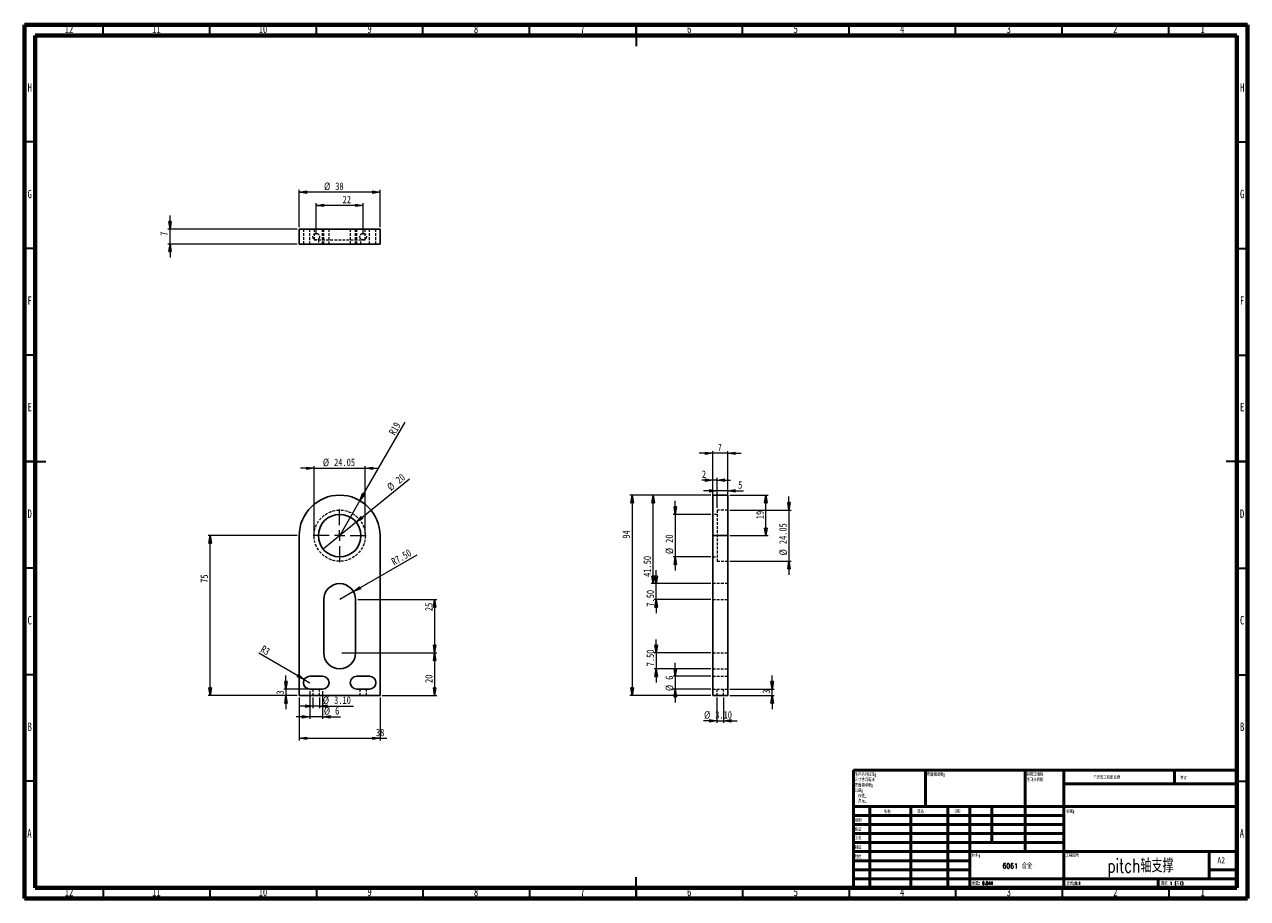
# Model space of a CAD drawing. Header units: millimetres. Extents: x 15 to 589, y 5 to 415.
import ezdxf

# ---------------------------------------------------------------- set-up
doc = ezdxf.new("R2010")
doc.units = ezdxf.units.MM
doc.linetypes.add('HIDDEN', pattern=[1.905, 1.27, -0.635])
doc.styles.add('SLDTEXTSTYLE0', font='TXT', dxfattribs={"width": 0.75, "bigfont": 'bigfont'})
doc.styles.add('SLDTEXTSTYLE1', font='TXT', dxfattribs={"width": 0.694444, "bigfont": 'bigfont'})
doc.styles.add('SLDTEXTSTYLE2', font='TXT', dxfattribs={"width": 0.75})
doc.dimstyles.new('SLDDIMSTYLE0', dxfattribs={"dimtxt": 3.5, "dimasz": 3.556, "dimexe": 0, "dimexo": 0.0625, "dimgap": 0.875, "dimtad": 1, "dimrnd": 1e-09, "dimzin": 12, "dimdsep": 46, "dimtxsty": 'SLDTEXTSTYLE2', "dimblk1": 'CLOSED', "dimblk2": 'CLOSED', "dimsah": 1, "dimcen": 0, "dimadec": 0, "dimazin": 3, "dimtfac": 1, "dimtofl": 0, "dimtmove": 0, "dimatfit": 3, "dimldrblk": 'CLOSED', "dimfxl": 1, "dimfrac": 2, "dimtolj": 1, "dimtzin": 12, "dimarcsym": 0})
doc.dimstyles.new('SLDDIMSTYLE1', dxfattribs={"dimtxt": 3.5, "dimasz": 3.556, "dimexe": 0, "dimexo": 0.0625, "dimgap": 0.875, "dimtad": 1, "dimrnd": 1e-09, "dimzin": 12, "dimdsep": 46, "dimtxsty": 'SLDTEXTSTYLE2', "dimblk1": 'NONE', "dimblk2": 'CLOSED', "dimsah": 1, "dimcen": 0, "dimadec": 0, "dimazin": 3, "dimtfac": 1, "dimtmove": 0, "dimatfit": 3, "dimldrblk": 'NONE', "dimfxl": 1, "dimfrac": 2, "dimtolj": 1, "dimtzin": 12, "dimarcsym": 0})
doc.dimstyles.new('SLDDIMSTYLE2', dxfattribs={"dimtxt": 3.5, "dimasz": 3.556, "dimexe": 0, "dimexo": 0.0625, "dimgap": 0.875, "dimtad": 1, "dimrnd": 1e-09, "dimzin": 12, "dimdsep": 46, "dimtxsty": 'SLDTEXTSTYLE2', "dimblk1": 'CLOSED', "dimblk2": 'CLOSED', "dimsah": 1, "dimcen": 0.09, "dimadec": 0, "dimazin": 3, "dimtfac": 1, "dimtmove": 0, "dimatfit": 0, "dimldrblk": 'CLOSED', "dimfxl": 1, "dimfrac": 2, "dimtolj": 1, "dimtzin": 12, "dimarcsym": 0})
doc.dimstyles.new('SLDDIMSTYLE3', dxfattribs={"dimtxt": 3.5, "dimasz": 3.556, "dimexe": 0, "dimexo": 0.0625, "dimgap": 0.875, "dimtad": 1, "dimrnd": 1e-09, "dimzin": 4, "dimdsep": 46, "dimtxsty": 'SLDTEXTSTYLE2', "dimblk1": 'CLOSED', "dimblk2": 'CLOSED', "dimsah": 1, "dimcen": 0, "dimadec": 0, "dimazin": 1, "dimtfac": 1, "dimtofl": 0, "dimtmove": 0, "dimatfit": 3, "dimldrblk": 'CLOSED', "dimfxl": 1, "dimfrac": 2, "dimtolj": 1, "dimtzin": 12, "dimarcsym": 0})
doc.dimstyles.new('SLDDIMSTYLE4', dxfattribs={"dimtxt": 3.5, "dimasz": 3.556, "dimexe": 0, "dimexo": 0.0625, "dimgap": 0.875, "dimtad": 1, "dimrnd": 1e-09, "dimzin": 12, "dimdsep": 46, "dimtxsty": 'SLDTEXTSTYLE2', "dimblk1": 'CLOSED', "dimblk2": 'CLOSED', "dimsah": 1, "dimcen": 0.09, "dimadec": 0, "dimazin": 3, "dimtfac": 1, "dimtofl": 0, "dimtmove": 0, "dimatfit": 3, "dimldrblk": 'CLOSED', "dimfxl": 1, "dimfrac": 2, "dimtolj": 1, "dimtzin": 12, "dimarcsym": 0})
doc.dimstyles.new('SLDDIMSTYLE5', dxfattribs={"dimtxt": 3.5, "dimasz": 3.556, "dimexe": 0, "dimexo": 0.0625, "dimgap": 0.875, "dimtad": 1, "dimrnd": 1e-09, "dimzin": 4, "dimdsep": 46, "dimtxsty": 'SLDTEXTSTYLE2', "dimblk1": 'CLOSED', "dimblk2": 'CLOSED', "dimsah": 1, "dimcen": 0.09, "dimadec": 0, "dimazin": 1, "dimtfac": 1, "dimtmove": 0, "dimatfit": 0, "dimldrblk": 'CLOSED', "dimfxl": 1, "dimfrac": 2, "dimtolj": 1, "dimtzin": 12, "dimarcsym": 0})
doc.dimstyles.new('SLDDIMSTYLE6', dxfattribs={"dimtxt": 3.5, "dimasz": 3.556, "dimexe": 0, "dimexo": 0.0625, "dimgap": 0.875, "dimtad": 1, "dimrnd": 1e-09, "dimzin": 4, "dimdsep": 46, "dimtxsty": 'SLDTEXTSTYLE2', "dimblk1": 'CLOSED', "dimblk2": 'CLOSED', "dimsah": 1, "dimcen": 0.09, "dimadec": 0, "dimazin": 1, "dimtfac": 1, "dimtofl": 0, "dimtmove": 0, "dimatfit": 3, "dimldrblk": 'CLOSED', "dimfxl": 1, "dimfrac": 2, "dimtolj": 1, "dimtzin": 12, "dimarcsym": 0})

# ---------------------------------------------------------------- blocks, each defined once
blk = doc.blocks.new('SW_NOTE_0')
at = {"color": 0, "linetype": 'Continuous', "lineweight": 0, "char_height": 1.5, "attachment_point": 1, "style": 'SLDTEXTSTYLE0'}
for s, insert in [('\\M+18F9C\\M+194F1另\\M+18A4F\\M+18E77\\M+192E8:', (0, 1.93)), ('\\M+18EDA\\M+190A1\\M+18E67\\M+19770\\M+19F7C\\M+195C4', (0, -0.57)), ('\\M+1955C\\M+196CA\\M+19165糙\\M+19378:', (0, -3.07)), ('\\M+18CF6\\M+18DB7:', (0, -5.57)), ('\\M+18A70\\M+19378:', (1.69, -10.57)), ('线\\M+190AB:', (1.69, -8.07))]:
    blk.add_mtext(s, dxfattribs=dict(at, insert=insert))
blk = doc.blocks.new('SW_NOTE_1')
at = {"color": 0, "linetype": 'Continuous', "lineweight": 0, "char_height": 1.5, "attachment_point": 1, "style": 'SLDTEXTSTYLE0'}
for s, insert in [('\\M+18FAB锐边\\M+190B4\\M+18F9C', (0, 1.93)), ('\\M+196D1\\M+18E68\\M+19BF3\\M+190DC\\M+19266', (0, -0.57))]:
    blk.add_mtext(s, dxfattribs=dict(at, insert=insert))
blk = doc.blocks.new('_Closed')
at = {"color": 0, "linetype": 'ByBlock', "lineweight": -2}
for p, q in [((-1, 0.166667), (0, 0)), ((-1, 0.166667), (-1, -0.166667)), ((0, 0), (-1, -0.166667)), ((0, 0), (-1, 0))]:
    blk.add_line(p, q, dxfattribs=at)
blk = doc.blocks.new('_D')
at = {"color": 7, "linetype": 'Continuous', "lineweight": 18}
for q in [(193.67, 228.51), (162.93, 175.27)]:
    blk.add_line((172.43, 191.72), q, dxfattribs=at)
at = {"color": 7, "linetype": 'Continuous', "lineweight": 18, "xscale": 3.556, "yscale": 3.556, "rotation": 240}
blk.add_blockref('_Closed', (172.43, 191.72, -3.5), dxfattribs=at)
at = {"color": 7, "linetype": 'Continuous', "lineweight": 18, "insert": (185.76, 223.83), "char_height": 3.5, "attachment_point": 1, "rotation": 60, "style": 'SLDTEXTSTYLE2'}
blk.add_mtext('R19', dxfattribs=at)
blk = doc.blocks.new('_D_1')
at = {"color": 7, "linetype": 'Continuous', "lineweight": 18}
for q in [(195.67, 201.91), (155.17, 168.96)]:
    blk.add_line((170.68, 181.58), q, dxfattribs=at)
at = {"color": 7, "linetype": 'Continuous', "lineweight": 18, "xscale": 3.556, "yscale": 3.556, "rotation": 219.1349048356}
blk.add_blockref('_Closed', (170.68, 181.58, -3.5), dxfattribs=at)
at = {"color": 7, "linetype": 'Continuous', "lineweight": 18, "char_height": 3.5, "attachment_point": 1, "rotation": 39.1349, "style": 'SLDTEXTSTYLE2'}
for s, insert in [('20', (188.78, 202.18)), ('%%c', (184.72, 198.81))]:
    blk.add_mtext(s, dxfattribs=dict(at, insert=insert))
blk = doc.blocks.new('_None')
blk = doc.blocks.new('_D_2')
at = {"color": 7, "linetype": 'Continuous', "lineweight": 18}
for p, q in [((150.9, 206.86), (144.55, 206.86)), ((150.9, 176.27), (150.9, 207.86)), ((150.9, 206.86), (174.95, 206.86)), ((174.95, 176.27), (174.95, 207.86)), ((174.95, 206.86), (181.3, 206.86))]:
    blk.add_line(p, q, dxfattribs=at)
at = {"color": 7, "linetype": 'Continuous', "lineweight": 18, "xscale": 3.556, "yscale": 3.556}
blk.add_blockref('_Closed', (150.9, 206.86, -3.5), dxfattribs=at)
at = {"color": 7, "linetype": 'Continuous', "lineweight": 18, "xscale": 3.556, "yscale": 3.556, "rotation": 180}
blk.add_blockref('_Closed', (174.95, 206.86, -3.5), dxfattribs=at)
at = {"color": 7, "linetype": 'Continuous', "lineweight": 18, "char_height": 3.5, "attachment_point": 1, "style": 'SLDTEXTSTYLE2'}
for s, insert in [('%%c', (155.04, 211.37)), ('24.05', (160.31, 211.43))]:
    blk.add_mtext(s, dxfattribs=dict(at, insert=insert))
blk = doc.blocks.new('_D_3')
at = {"color": 7, "linetype": 'Continuous', "lineweight": 18}
for q in [(199.31, 166.27), (162.93, 145.27)]:
    blk.add_line((169.42, 149.02), q, dxfattribs=at)
at = {"color": 7, "linetype": 'Continuous', "lineweight": 18, "xscale": 3.556, "yscale": 3.556, "rotation": 210}
blk.add_blockref('_Closed', (169.42, 149.02, -3.5), dxfattribs=at)
at = {"color": 7, "linetype": 'Continuous', "lineweight": 18, "insert": (186.76, 164.23), "char_height": 3.5, "attachment_point": 1, "rotation": 30, "style": 'SLDTEXTSTYLE2'}
blk.add_mtext('R7.50', dxfattribs=at)
blk = doc.blocks.new('_D_4')
at = {"color": 7, "linetype": 'Continuous', "lineweight": 18}
for p, q in [((171.43, 145.27), (208.51, 145.27)), ((207.51, 145.27), (207.51, 120.27)), ((171.43, 120.27), (208.51, 120.27))]:
    blk.add_line(p, q, dxfattribs=at)
at = {"color": 7, "linetype": 'Continuous', "lineweight": 18, "xscale": 3.556, "yscale": 3.556}
for p, rotation in [((207.51, 145.27, -3.5), 90), ((207.51, 120.27, -3.5), 270)]:
    blk.add_blockref('_Closed', p, dxfattribs=dict(at, rotation=rotation))
at = {"color": 7, "linetype": 'Continuous', "lineweight": 18, "insert": (203, 139.86), "char_height": 3.5, "attachment_point": 1, "rotation": 90, "style": 'SLDTEXTSTYLE2'}
blk.add_mtext('25', dxfattribs=at)
blk = doc.blocks.new('_D_5')
at = {"color": 7, "linetype": 'Continuous', "lineweight": 18}
for p, q in [((142.93, 175.27), (101.15, 175.27)), ((102.15, 100.27), (102.15, 175.27)), ((142.93, 100.27), (101.15, 100.27))]:
    blk.add_line(p, q, dxfattribs=at)
at = {"color": 7, "linetype": 'Continuous', "lineweight": 18, "xscale": 3.556, "yscale": 3.556}
for p, rotation in [((102.15, 175.27, -3.5), 90), ((102.15, 100.27, -3.5), 270)]:
    blk.add_blockref('_Closed', p, dxfattribs=dict(at, rotation=rotation))
at = {"color": 7, "linetype": 'Continuous', "lineweight": 18, "insert": (97.64, 153.13), "char_height": 3.5, "attachment_point": 1, "rotation": 90, "style": 'SLDTEXTSTYLE2'}
blk.add_mtext('75', dxfattribs=at)
blk = doc.blocks.new('_D_6')
at = {"color": 7, "linetype": 'Continuous', "lineweight": 18}
for p, q in [((143.93, 99.27), (143.93, 79.17)), ((181.93, 99.27), (181.93, 79.17)), ((143.93, 80.17), (181.93, 80.17)), ((181.93, 80.17), (185.12, 80.17))]:
    blk.add_line(p, q, dxfattribs=at)
at = {"color": 7, "linetype": 'Continuous', "lineweight": 18, "xscale": 3.556, "yscale": 3.556, "rotation": 180}
blk.add_blockref('_Closed', (143.93, 80.17, -3.5), dxfattribs=at)
at = {"color": 7, "linetype": 'Continuous', "lineweight": 18, "xscale": 3.556, "yscale": 3.556}
blk.add_blockref('_Closed', (181.93, 80.17, -3.5), dxfattribs=at)
at = {"color": 7, "linetype": 'Continuous', "lineweight": 18, "insert": (179.95, 84.68), "char_height": 3.5, "attachment_point": 1, "style": 'SLDTEXTSTYLE2'}
blk.add_mtext('38', dxfattribs=at)
blk = doc.blocks.new('_D_7')
at = {"color": 7, "linetype": 'Continuous', "lineweight": 18}
for q in [(124.97, 120.1), (148.93, 106.27)]:
    blk.add_line((146.33, 107.77), q, dxfattribs=at)
at = {"color": 7, "linetype": 'Continuous', "lineweight": 18, "xscale": 3.556, "yscale": 3.556, "rotation": 330}
blk.add_blockref('_Closed', (146.33, 107.77, -3.5), dxfattribs=at)
at = {"color": 7, "linetype": 'Continuous', "lineweight": 18, "insert": (127.22, 123.99), "char_height": 3.5, "attachment_point": 1, "rotation": 330, "style": 'SLDTEXTSTYLE2'}
blk.add_mtext('R3', dxfattribs=at)
blk = doc.blocks.new('_D_8')
at = {"color": 7, "linetype": 'Continuous', "lineweight": 18}
for p, q in [((148.93, 102.27), (148.93, 89.27)), ((154.93, 102.27), (154.93, 89.27)), ((148.93, 90.27), (142.58, 90.27)), ((154.93, 90.27), (148.93, 90.27)), ((154.93, 90.27), (163.39, 90.27))]:
    blk.add_line(p, q, dxfattribs=at)
at = {"color": 7, "linetype": 'Continuous', "lineweight": 18, "xscale": 3.556, "yscale": 3.556}
blk.add_blockref('_Closed', (148.93, 90.27, -3.5), dxfattribs=at)
at = {"color": 7, "linetype": 'Continuous', "lineweight": 18, "xscale": 3.556, "yscale": 3.556, "rotation": 180}
blk.add_blockref('_Closed', (154.93, 90.27, -3.5), dxfattribs=at)
at = {"color": 7, "linetype": 'Continuous', "lineweight": 18, "char_height": 3.5, "attachment_point": 1, "style": 'SLDTEXTSTYLE2'}
for s, insert in [('%%c', (155.52, 94.78)), ('6', (160.8, 94.83))]:
    blk.add_mtext(s, dxfattribs=dict(at, insert=insert))
blk = doc.blocks.new('_D_9')
at = {"color": 7, "linetype": 'Continuous', "lineweight": 18}
for p, q in [((150.38, 99.27), (150.38, 94.27)), ((153.48, 99.27), (153.48, 94.27)), ((150.38, 95.27), (144.03, 95.27)), ((153.48, 95.27), (150.38, 95.27)), ((153.48, 95.27), (169.37, 95.27))]:
    blk.add_line(p, q, dxfattribs=at)
at = {"color": 7, "linetype": 'Continuous', "lineweight": 18, "xscale": 3.556, "yscale": 3.556}
blk.add_blockref('_Closed', (150.38, 95.27, -3.5), dxfattribs=at)
at = {"color": 7, "linetype": 'Continuous', "lineweight": 18, "xscale": 3.556, "yscale": 3.556, "rotation": 180}
blk.add_blockref('_Closed', (153.48, 95.27, -3.5), dxfattribs=at)
at = {"color": 7, "linetype": 'Continuous', "lineweight": 18, "char_height": 3.5, "attachment_point": 1, "style": 'SLDTEXTSTYLE2'}
for s, insert in [('%%c', (155.04, 99.78)), ('3.10', (160.32, 99.83))]:
    blk.add_mtext(s, dxfattribs=dict(at, insert=insert))
blk = doc.blocks.new('_D_10')
at = {"color": 7, "linetype": 'Continuous', "lineweight": 18}
for p, q in [((137.73, 103.27), (137.73, 109.62)), ((147.93, 103.27), (136.73, 103.27)), ((142.93, 100.27), (136.73, 100.27)), ((137.73, 103.27), (137.73, 100.27)), ((137.73, 100.27), (137.73, 93.92))]:
    blk.add_line(p, q, dxfattribs=at)
at = {"color": 7, "linetype": 'Continuous', "lineweight": 18, "xscale": 3.556, "yscale": 3.556}
for p, rotation in [((137.73, 103.27, -3.5), 270), ((137.73, 100.27, -3.5), 90)]:
    blk.add_blockref('_Closed', p, dxfattribs=dict(at, rotation=rotation))
at = {"color": 7, "linetype": 'Continuous', "lineweight": 18, "insert": (133.22, 100.71), "char_height": 3.5, "attachment_point": 1, "rotation": 90, "style": 'SLDTEXTSTYLE2'}
blk.add_mtext('3', dxfattribs=at)
blk = doc.blocks.new('_D_11')
at = {"color": 7, "linetype": 'Continuous', "lineweight": 18}
for p, q in [((163.93, 120.27), (208.51, 120.27)), ((207.51, 120.27), (207.51, 100.27)), ((182.93, 100.27), (208.51, 100.27))]:
    blk.add_line(p, q, dxfattribs=at)
at = {"color": 7, "linetype": 'Continuous', "lineweight": 18, "xscale": 3.556, "yscale": 3.556}
for p, rotation in [((207.51, 120.27, -3.5), 90), ((207.51, 100.27, -3.5), 270)]:
    blk.add_blockref('_Closed', p, dxfattribs=dict(at, rotation=rotation))
at = {"color": 7, "linetype": 'Continuous', "lineweight": 18, "insert": (203, 106.15), "char_height": 3.5, "attachment_point": 1, "rotation": 90, "style": 'SLDTEXTSTYLE2'}
blk.add_mtext('20', dxfattribs=at)
blk = doc.blocks.new('SW_CENTERMARKSYMBOL_0')
at = {"color": 0, "linetype": 'Continuous', "lineweight": 0}
for p, q in [((0, 5), (0, 12.5)), ((-5, 0), (-12.5, 0)), ((0, 0), (-2.5, 0)), ((0, 0), (0, 2.5)), ((0, 0), (0, -2.5)), ((0, 0), (2.5, 0)), ((5, 0), (12.5, 0)), ((0, -5), (0, -12.5))]:
    blk.add_line(p, q, dxfattribs=at)
blk = doc.blocks.new('_D_12')
at = {"color": 7, "linetype": 'Continuous', "lineweight": 18}
for p, q in [((83.32, 319.09), (83.32, 325.44)), ((142.93, 319.09), (82.32, 319.09)), ((83.32, 312.09), (83.32, 319.09)), ((142.93, 312.09), (82.32, 312.09)), ((83.32, 312.09), (83.32, 305.74))]:
    blk.add_line(p, q, dxfattribs=at)
at = {"color": 7, "linetype": 'Continuous', "lineweight": 18, "xscale": 3.556, "yscale": 3.556}
for p, rotation in [((83.32, 319.09, -47), 270), ((83.32, 312.09, -47), 90)]:
    blk.add_blockref('_Closed', p, dxfattribs=dict(at, rotation=rotation))
at = {"color": 7, "linetype": 'Continuous', "lineweight": 18, "insert": (78.81, 315.93), "char_height": 3.5, "attachment_point": 1, "rotation": 90, "style": 'SLDTEXTSTYLE2'}
blk.add_mtext('7', dxfattribs=at)
blk = doc.blocks.new('_D_13')
at = {"color": 7, "linetype": 'Continuous', "lineweight": 18}
for p, q in [((143.93, 320.09), (143.93, 337.46)), ((181.93, 336.46), (143.93, 336.46)), ((181.93, 320.09), (181.93, 337.46))]:
    blk.add_line(p, q, dxfattribs=at)
at = {"color": 7, "linetype": 'Continuous', "lineweight": 18, "xscale": 3.556, "yscale": 3.556, "rotation": 180}
blk.add_blockref('_Closed', (143.93, 336.46, -47), dxfattribs=at)
at = {"color": 7, "linetype": 'Continuous', "lineweight": 18, "xscale": 3.556, "yscale": 3.556}
blk.add_blockref('_Closed', (181.93, 336.46, -47), dxfattribs=at)
at = {"color": 7, "linetype": 'Continuous', "lineweight": 18, "char_height": 3.5, "attachment_point": 1, "style": 'SLDTEXTSTYLE2'}
for s, insert in [('%%c', (155.6, 340.97)), ('38', (160.87, 341.02))]:
    blk.add_mtext(s, dxfattribs=dict(at, insert=insert))
blk = doc.blocks.new('_D_14')
at = {"color": 7, "linetype": 'Continuous', "lineweight": 18}
for p, q in [((151.93, 316.59), (151.93, 331.24)), ((173.93, 330.24), (151.93, 330.24)), ((173.93, 316.59), (173.93, 331.24))]:
    blk.add_line(p, q, dxfattribs=at)
at = {"color": 7, "linetype": 'Continuous', "lineweight": 18, "xscale": 3.556, "yscale": 3.556, "rotation": 180}
blk.add_blockref('_Closed', (151.93, 330.24, -47), dxfattribs=at)
at = {"color": 7, "linetype": 'Continuous', "lineweight": 18, "xscale": 3.556, "yscale": 3.556}
blk.add_blockref('_Closed', (173.93, 330.24, -47), dxfattribs=at)
at = {"color": 7, "linetype": 'Continuous', "lineweight": 18, "insert": (164.31, 334.75), "char_height": 3.5, "attachment_point": 1, "style": 'SLDTEXTSTYLE2'}
blk.add_mtext('22', dxfattribs=at)
blk = doc.blocks.new('_D_15')
at = {"color": 7, "linetype": 'Continuous', "lineweight": 18}
for p, q in [((338.05, 213.91), (331.7, 213.91)), ((338.05, 195.27), (338.05, 214.91)), ((345.05, 213.91), (338.05, 213.91)), ((345.05, 195.27), (345.05, 214.91)), ((345.05, 213.91), (351.4, 213.91))]:
    blk.add_line(p, q, dxfattribs=at)
at = {"color": 7, "linetype": 'Continuous', "lineweight": 18, "xscale": 3.556, "yscale": 3.556}
blk.add_blockref('_Closed', (338.05, 213.91), dxfattribs=at)
at = {"color": 7, "linetype": 'Continuous', "lineweight": 18, "xscale": 3.556, "yscale": 3.556, "rotation": 180}
blk.add_blockref('_Closed', (345.05, 213.91), dxfattribs=at)
at = {"color": 7, "linetype": 'Continuous', "lineweight": 18, "insert": (340.36, 218.43), "char_height": 3.5, "attachment_point": 1, "style": 'SLDTEXTSTYLE2'}
blk.add_mtext('7', dxfattribs=at)
blk = doc.blocks.new('_D_16')
at = {"color": 7, "linetype": 'Continuous', "lineweight": 18}
for p, q in [((337.05, 194.27), (299.17, 194.27)), ((300.17, 194.27), (300.17, 100.27)), ((337.05, 100.27), (299.17, 100.27))]:
    blk.add_line(p, q, dxfattribs=at)
at = {"color": 7, "linetype": 'Continuous', "lineweight": 18, "xscale": 3.556, "yscale": 3.556}
for p, rotation in [((300.17, 194.27), 90), ((300.17, 100.27), 270)]:
    blk.add_blockref('_Closed', p, dxfattribs=dict(at, rotation=rotation))
at = {"color": 7, "linetype": 'Continuous', "lineweight": 18, "insert": (295.66, 173.89), "char_height": 3.5, "attachment_point": 1, "rotation": 90, "style": 'SLDTEXTSTYLE2'}
blk.add_mtext('94', dxfattribs=at)
blk = doc.blocks.new('_D_17')
at = {"color": 7, "linetype": 'Continuous', "lineweight": 18}
for p, q in [((320.43, 185.27), (320.43, 191.62)), ((337.05, 185.27), (319.43, 185.27)), ((320.43, 185.27), (320.43, 165.27)), ((337.05, 165.27), (319.43, 165.27)), ((320.43, 165.27), (320.43, 158.92))]:
    blk.add_line(p, q, dxfattribs=at)
at = {"color": 7, "linetype": 'Continuous', "lineweight": 18, "xscale": 3.556, "yscale": 3.556}
for p, rotation in [((320.43, 185.27), 270), ((320.43, 165.27), 90)]:
    blk.add_blockref('_Closed', p, dxfattribs=dict(at, rotation=rotation))
at = {"color": 7, "linetype": 'Continuous', "lineweight": 18, "char_height": 3.5, "attachment_point": 1, "rotation": 90, "style": 'SLDTEXTSTYLE2'}
for s, insert in [('20', (315.87, 171.89)), ('%%c', (315.92, 166.61))]:
    blk.add_mtext(s, dxfattribs=dict(at, insert=insert))
blk = doc.blocks.new('_D_18')
at = {"color": 7, "linetype": 'Continuous', "lineweight": 18}
for p, q in [((338.05, 201.34), (332.91, 201.34)), ((338.05, 186.27), (338.05, 202.34)), ((340.05, 201.34), (338.05, 201.34)), ((340.05, 188.29), (340.05, 202.34)), ((340.05, 201.34), (346.4, 201.34))]:
    blk.add_line(p, q, dxfattribs=at)
at = {"color": 7, "linetype": 'Continuous', "lineweight": 18, "xscale": 3.556, "yscale": 3.556}
blk.add_blockref('_Closed', (338.05, 201.34), dxfattribs=at)
at = {"color": 7, "linetype": 'Continuous', "lineweight": 18, "xscale": 3.556, "yscale": 3.556, "rotation": 180}
blk.add_blockref('_Closed', (340.05, 201.34), dxfattribs=at)
at = {"color": 7, "linetype": 'Continuous', "lineweight": 18, "insert": (332.91, 205.85), "char_height": 3.5, "attachment_point": 1, "style": 'SLDTEXTSTYLE2'}
blk.add_mtext('2', dxfattribs=at)
blk = doc.blocks.new('_D_19')
at = {"color": 7, "linetype": 'Continuous', "lineweight": 18}
for p, q in [((340.05, 196.28), (333.7, 196.28)), ((340.05, 188.29), (340.05, 197.28)), ((345.05, 196.28), (340.05, 196.28)), ((345.05, 188.29), (345.05, 197.28)), ((345.05, 196.28), (352.52, 196.28))]:
    blk.add_line(p, q, dxfattribs=at)
at = {"color": 7, "linetype": 'Continuous', "lineweight": 18, "xscale": 3.556, "yscale": 3.556}
blk.add_blockref('_Closed', (340.05, 196.28), dxfattribs=at)
at = {"color": 7, "linetype": 'Continuous', "lineweight": 18, "xscale": 3.556, "yscale": 3.556, "rotation": 180}
blk.add_blockref('_Closed', (345.05, 196.28), dxfattribs=at)
at = {"color": 7, "linetype": 'Continuous', "lineweight": 18, "insert": (349.94, 200.8), "char_height": 3.5, "attachment_point": 1, "style": 'SLDTEXTSTYLE2'}
blk.add_mtext('5', dxfattribs=at)
blk = doc.blocks.new('_D_20')
at = {"color": 7, "linetype": 'Continuous', "lineweight": 18}
for p, q in [((373.79, 187.29), (373.79, 193.64)), ((346.05, 187.29), (374.79, 187.29)), ((373.79, 187.29), (373.79, 163.24)), ((346.05, 163.24), (374.79, 163.24)), ((373.79, 163.24), (373.79, 156.89))]:
    blk.add_line(p, q, dxfattribs=at)
at = {"color": 7, "linetype": 'Continuous', "lineweight": 18, "xscale": 3.556, "yscale": 3.556}
for p, rotation in [((373.79, 187.29), 270), ((373.79, 163.24), 90)]:
    blk.add_blockref('_Closed', p, dxfattribs=dict(at, rotation=rotation))
at = {"color": 7, "linetype": 'Continuous', "lineweight": 18, "char_height": 3.5, "attachment_point": 1, "rotation": 90, "style": 'SLDTEXTSTYLE2'}
for s, insert in [('24.05', (369.22, 171.27)), ('%%c', (369.28, 165.99))]:
    blk.add_mtext(s, dxfattribs=dict(at, insert=insert))
blk = doc.blocks.new('_D_21')
at = {"color": 7, "linetype": 'Continuous', "lineweight": 18}
for p, q in [((346.05, 194.27), (363.95, 194.27)), ((362.95, 175.27), (362.95, 194.27)), ((346.05, 175.27), (363.95, 175.27))]:
    blk.add_line(p, q, dxfattribs=at)
at = {"color": 7, "linetype": 'Continuous', "lineweight": 18, "xscale": 3.556, "yscale": 3.556}
for p, rotation in [((362.95, 194.27), 90), ((362.95, 175.27), 270)]:
    blk.add_blockref('_Closed', p, dxfattribs=dict(at, rotation=rotation))
at = {"color": 7, "linetype": 'Continuous', "lineweight": 18, "insert": (358.44, 182.99), "char_height": 3.5, "attachment_point": 1, "rotation": 90, "style": 'SLDTEXTSTYLE2'}
blk.add_mtext('19', dxfattribs=at)
blk = doc.blocks.new('_D_22')
at = {"color": 7, "linetype": 'Continuous', "lineweight": 18}
for p, q in [((337.05, 194.27), (309.05, 194.27)), ((310.05, 152.77), (310.05, 194.27)), ((337.05, 152.77), (309.05, 152.77))]:
    blk.add_line(p, q, dxfattribs=at)
at = {"color": 7, "linetype": 'Continuous', "lineweight": 18, "xscale": 3.556, "yscale": 3.556}
for p, rotation in [((310.05, 194.27), 90), ((310.05, 152.77), 270)]:
    blk.add_blockref('_Closed', p, dxfattribs=dict(at, rotation=rotation))
at = {"color": 7, "linetype": 'Continuous', "lineweight": 18, "insert": (305.54, 155.94), "char_height": 3.5, "attachment_point": 1, "rotation": 90, "style": 'SLDTEXTSTYLE2'}
blk.add_mtext('41.50', dxfattribs=at)
blk = doc.blocks.new('_D_23')
at = {"color": 7, "linetype": 'Continuous', "lineweight": 18}
for p, q in [((311.49, 152.77), (311.49, 159.12)), ((337.05, 152.77), (310.49, 152.77)), ((311.49, 145.27), (311.49, 152.77)), ((337.05, 145.27), (310.49, 145.27)), ((311.49, 145.27), (311.49, 138.92))]:
    blk.add_line(p, q, dxfattribs=at)
at = {"color": 7, "linetype": 'Continuous', "lineweight": 18, "xscale": 3.556, "yscale": 3.556}
for p, rotation in [((311.49, 152.77), 270), ((311.49, 145.27), 90)]:
    blk.add_blockref('_Closed', p, dxfattribs=dict(at, rotation=rotation))
at = {"color": 7, "linetype": 'Continuous', "lineweight": 18, "insert": (306.98, 141.95), "char_height": 3.5, "attachment_point": 1, "rotation": 90, "style": 'SLDTEXTSTYLE2'}
blk.add_mtext('7.50', dxfattribs=at)
blk = doc.blocks.new('_D_24')
at = {"color": 7, "linetype": 'Continuous', "lineweight": 18}
for p, q in [((311.49, 120.27), (311.49, 126.62)), ((337.05, 120.27), (310.49, 120.27)), ((311.49, 120.27), (311.49, 112.77)), ((337.05, 112.77), (310.49, 112.77)), ((311.49, 112.77), (311.49, 106.42))]:
    blk.add_line(p, q, dxfattribs=at)
at = {"color": 7, "linetype": 'Continuous', "lineweight": 18, "xscale": 3.556, "yscale": 3.556}
for p, rotation in [((311.49, 120.27), 270), ((311.49, 112.77), 90)]:
    blk.add_blockref('_Closed', p, dxfattribs=dict(at, rotation=rotation))
at = {"color": 7, "linetype": 'Continuous', "lineweight": 18, "insert": (306.98, 113.96), "char_height": 3.5, "attachment_point": 1, "rotation": 90, "style": 'SLDTEXTSTYLE2'}
blk.add_mtext('7.50', dxfattribs=at)
blk = doc.blocks.new('_D_25')
at = {"color": 7, "linetype": 'Continuous', "lineweight": 18}
for p, q in [((320.43, 109.27), (320.43, 115.62)), ((337.05, 109.27), (319.43, 109.27)), ((320.43, 109.27), (320.43, 103.27)), ((337.05, 103.27), (319.43, 103.27)), ((320.43, 103.27), (320.43, 96.92))]:
    blk.add_line(p, q, dxfattribs=at)
at = {"color": 7, "linetype": 'Continuous', "lineweight": 18, "xscale": 3.556, "yscale": 3.556}
for p, rotation in [((320.43, 109.27), 270), ((320.43, 103.27), 90)]:
    blk.add_blockref('_Closed', p, dxfattribs=dict(at, rotation=rotation))
at = {"color": 7, "linetype": 'Continuous', "lineweight": 18, "char_height": 3.5, "attachment_point": 1, "rotation": 90, "style": 'SLDTEXTSTYLE2'}
for s, insert in [('6', (315.87, 107.62)), ('%%c', (315.92, 102.34))]:
    blk.add_mtext(s, dxfattribs=dict(at, insert=insert))
blk = doc.blocks.new('_D_26')
at = {"color": 7, "linetype": 'Continuous', "lineweight": 18}
for p, q in [((340, 99.27), (340, 87.37)), ((343.1, 99.27), (343.1, 87.37)), ((340, 88.37), (333.65, 88.37)), ((340, 88.37), (343.1, 88.37)), ((343.1, 88.37), (349.45, 88.37))]:
    blk.add_line(p, q, dxfattribs=at)
at = {"color": 7, "linetype": 'Continuous', "lineweight": 18, "xscale": 3.556, "yscale": 3.556}
blk.add_blockref('_Closed', (340, 88.37), dxfattribs=at)
at = {"color": 7, "linetype": 'Continuous', "lineweight": 18, "xscale": 3.556, "yscale": 3.556, "rotation": 180}
blk.add_blockref('_Closed', (343.1, 88.37), dxfattribs=at)
at = {"color": 7, "linetype": 'Continuous', "lineweight": 18, "char_height": 3.5, "attachment_point": 1, "style": 'SLDTEXTSTYLE2'}
for s, insert in [('%%c', (333.92, 92.88)), ('3.10', (339.2, 92.93))]:
    blk.add_mtext(s, dxfattribs=dict(at, insert=insert))
blk = doc.blocks.new('_D_27')
at = {"color": 7, "linetype": 'Continuous', "lineweight": 18}
for p, q in [((365.9, 103.27), (365.9, 109.62)), ((346.05, 103.27), (366.9, 103.27)), ((346.05, 100.27), (366.9, 100.27)), ((365.9, 100.27), (365.9, 103.27)), ((365.9, 100.27), (365.9, 93.92))]:
    blk.add_line(p, q, dxfattribs=at)
at = {"color": 7, "linetype": 'Continuous', "lineweight": 18, "xscale": 3.556, "yscale": 3.556}
for p, rotation in [((365.9, 103.27), 270), ((365.9, 100.27), 90)]:
    blk.add_blockref('_Closed', p, dxfattribs=dict(at, rotation=rotation))
at = {"color": 7, "linetype": 'Continuous', "lineweight": 18, "insert": (361.38, 101.14), "char_height": 3.5, "attachment_point": 1, "rotation": 90, "style": 'SLDTEXTSTYLE2'}
blk.add_mtext('3', dxfattribs=at)

msp = doc.modelspace()

# ---------------------------------------------------------------- linework, layer by layer
at = {"color": 7, "linetype": 'Continuous', "lineweight": 70}
for p, q in [((15, 5), (15, 415)), ((15, 415), (589, 415)), ((589, 415), (589, 5)), ((20, 10), (20, 410)), ((20, 410), (584, 410)), ((584, 410), (584, 10)), ((584, 10), (20, 10)), ((589, 5), (15, 5))]:
    msp.add_line(p, q, dxfattribs=at)
at = {"color": 7, "linetype": 'Continuous', "lineweight": 35}
for p, q in [((52, 410), (52, 415)), ((102, 410), (102, 415)), ((152, 410), (152, 415)), ((202, 410), (202, 415)), ((252, 410), (252, 415)), ((302, 415.001), (302, 404.999)), ((302, 410), (302, 415)), ((352, 410), (352, 415)), ((402, 410), (402, 415)), ((452, 410), (452, 415)), ((502, 410), (502, 415)), ((552, 410), (552, 415)), ((20, 360), (15, 360)), ((584, 360), (589, 360)), ((20, 310), (15, 310)), ((584, 310), (589, 310)), ((20, 260), (15, 260)), ((584, 260), (589, 260)), ((14.999, 210), (25.001, 210)), ((20, 210), (15, 210)), ((589.001, 210), (578.999, 210)), ((584, 210), (589, 210)), ((20, 160), (15, 160)), ((584, 160), (589, 160)), ((20, 110), (15, 110)), ((584, 110), (589, 110)), ((20, 60), (15, 60)), ((584, 60), (589, 60)), ((302, 4.999), (302, 15.001)), ((52, 10), (52, 5)), ((102, 10), (102, 5)), ((152, 10), (152, 5)), ((202, 10), (202, 5)), ((252, 10), (252, 5)), ((302, 10), (302, 5)), ((352, 10), (352, 5)), ((402, 10), (402, 5)), ((452, 10), (452, 5)), ((502, 10), (502, 5)), ((552, 10), (552, 5))]:
    msp.add_line(p, q, dxfattribs=at)
at = {"color": 7, "linetype": 'Continuous', "lineweight": 25}
for p, q in [((143.927, 312.09), (143.927, 319.09)), ((181.927, 319.09), (143.927, 319.09)), ((181.927, 312.09), (181.927, 319.09)), ((181.927, 312.09), (143.927, 312.09)), ((345.05, 194.268), (338.05, 194.268)), ((338.05, 175.268), (338.05, 194.268)), ((345.05, 175.268), (345.05, 194.268)), ((143.927, 100.268), (143.927, 175.268)), ((181.927, 100.268), (181.927, 175.268)), ((338.05, 175.268), (345.05, 175.268)), ((338.05, 100.268), (338.05, 175.268)), ((345.05, 100.268), (345.05, 175.268)), ((155.427, 145.268), (155.427, 120.268)), ((170.427, 145.268), (170.427, 120.268)), ((154.927, 109.268), (148.927, 109.268)), ((170.927, 109.268), (176.927, 109.268)), ((143.927, 100.268), (181.927, 100.268)), ((154.927, 103.268), (148.927, 103.268)), ((170.927, 103.268), (176.927, 103.268)), ((338.05, 100.268), (345.05, 100.268))]:
    msp.add_line(p, q, dxfattribs=at)
at = {"color": 7, "linetype": 'HIDDEN', "lineweight": 18}
for p, q in [((145.927, 319.09), (145.927, 312.09)), ((148.927, 312.09), (148.927, 319.09)), ((150.902, 319.09), (150.902, 314.09)), ((154.927, 312.09), (154.927, 319.09)), ((155.427, 312.09), (155.427, 319.09)), ((157.927, 312.09), (157.927, 319.09)), ((167.927, 319.09), (167.927, 312.09)), ((170.427, 312.09), (170.427, 319.09)), ((170.927, 312.09), (170.927, 319.09)), ((174.952, 314.09), (174.952, 319.09)), ((176.927, 312.09), (176.927, 319.09)), ((179.927, 312.09), (179.927, 319.09)), ((150.902, 314.09), (174.952, 314.09)), ((152.927, 314.09), (152.927, 312.09)), ((172.927, 312.09), (172.927, 314.09)), ((340.05, 185.268), (338.05, 185.268)), ((340.05, 187.293), (340.05, 163.243)), ((345.05, 187.293), (340.05, 187.293)), ((338.05, 175.268), (345.05, 175.268)), ((338.05, 165.268), (340.05, 165.268)), ((340.05, 163.243), (345.05, 163.243)), ((345.05, 152.768), (338.05, 152.768)), ((338.05, 145.268), (345.05, 145.268)), ((338.05, 120.268), (345.05, 120.268)), ((338.05, 112.768), (345.05, 112.768)), ((338.05, 109.268), (345.05, 109.268)), ((150.377, 103.268), (150.377, 100.268)), ((153.477, 100.268), (153.477, 103.268)), ((172.377, 103.268), (172.377, 100.268)), ((175.477, 100.268), (175.477, 103.268)), ((338.05, 103.268), (345.05, 103.268)), ((340, 103.268), (340, 100.268)), ((343.1, 100.268), (343.1, 103.268))]:
    msp.add_line(p, q, dxfattribs=at)
at = {"color": 7, "linetype": 'Continuous', "lineweight": 50}
for p, q in [((404, 65.25), (584, 65.25)), ((404, 65.25), (404, 10)), ((437.8, 48.25), (437.8, 65.25)), ((484.6, 65.25), (484.6, 27)), ((502.8, 65.25), (502.8, 10)), ((554.8, 58.875), (554.8, 65.25)), ((584, 58.875), (502.8, 58.875)), ((584, 48.25), (404, 48.25)), ((411.8, 48.25), (411.8, 10)), ((430.991, 48.25), (430.991, 10)), ((448.399, 48.25), (448.399, 10)), ((458.6, 10), (458.6, 48.25)), ((469, 31.25), (469, 48.25)), ((502.8, 44), (404, 44)), ((502.8, 39.75), (404, 39.75)), ((502.8, 35.5), (404, 35.5)), ((502.8, 31.25), (404, 31.25)), ((458.6, 27), (404, 27)), ((458.6, 27), (584, 27)), ((571, 14.25), (571, 27)), ((458.6, 22.75), (404, 22.75)), ((458.6, 18.5), (404, 18.5)), ((584, 18.5), (571, 18.5)), ((404, 14.25), (584, 14.25)), ((547, 10), (547, 14.25))]:
    msp.add_line(p, q, dxfattribs=at)
at = {"color": 7, "linetype": 'HIDDEN', "lineweight": 18}
for centre, radius in [((151.927, 315.59), 1.55), ((173.927, 315.59), 1.55), ((162.927, 175.268), 12.025)]:
    msp.add_circle(centre, radius, dxfattribs=at)
at = {"color": 7, "linetype": 'Continuous', "lineweight": 25}
msp.add_circle((162.927, 175.268), 10, dxfattribs=at)
for centre, radius, start, end in [((162.927, 175.268), 19, 0, 180), ((162.927, 145.268), 7.5, 0, 180), ((162.927, 120.268), 7.5, 180, 0), ((148.927, 106.268), 3, 90, 270), ((154.927, 106.268), 3, 270, 90), ((170.927, 106.268), 3, 90, 270), ((176.927, 106.268), 3, 270, 90)]:
    msp.add_arc(centre, radius, start, end, dxfattribs=at)

# ---------------------------------------------------------------- block references
at = {"color": 7, "linetype": 'Continuous', "lineweight": 0}
for name, p in [('SW_CENTERMARKSYMBOL_0', (162.927, 175.268)), ('SW_NOTE_0', (404.594, 61.987)), ('SW_NOTE_1', (485.309, 62.069))]:
    msp.add_blockref(name, p, dxfattribs=at)

# ---------------------------------------------------------------- texts
for s, insert, char_height, attachment_point, style in [('12', (35.92, 415.06), 3.9688, 2, 'SLDTEXTSTYLE2'), ('11', (76.92, 415.06), 3.9688, 2, 'SLDTEXTSTYLE2'), ('10', (126.92, 415.06), 3.9688, 2, 'SLDTEXTSTYLE2'), ('9', (176.96, 415.06), 3.969, 2, 'SLDTEXTSTYLE2'), ('8', (226.96, 415.06), 3.969, 2, 'SLDTEXTSTYLE2'), ('7', (276.96, 415.06), 3.969, 2, 'SLDTEXTSTYLE2'), ('6', (326.96, 415.06), 3.969, 2, 'SLDTEXTSTYLE2'), ('5', (376.96, 415.06), 3.969, 2, 'SLDTEXTSTYLE2'), ('4', (426.96, 415.06), 3.969, 2, 'SLDTEXTSTYLE2'), ('3', (476.96, 415.06), 3.969, 2, 'SLDTEXTSTYLE2'), ('2', (526.96, 415.06), 3.969, 2, 'SLDTEXTSTYLE2'), ('1', (567.96, 415.06), 3.969, 2, 'SLDTEXTSTYLE2'), ('H', (17.49, 387.56), 3.969, 2, 'SLDTEXTSTYLE2'), ('H', (586.49, 387.56), 3.969, 2, 'SLDTEXTSTYLE2'), ('G', (17.487, 337.56), 3.969, 2, 'SLDTEXTSTYLE2'), ('G', (586.487, 337.56), 3.969, 2, 'SLDTEXTSTYLE2'), ('F', (17.458, 287.56), 3.969, 2, 'SLDTEXTSTYLE2'), ('F', (586.458, 287.56), 3.969, 2, 'SLDTEXTSTYLE2'), ('E', (17.508, 237.56), 3.969, 2, 'SLDTEXTSTYLE2'), ('E', (586.508, 237.56), 3.969, 2, 'SLDTEXTSTYLE2'), ('D', (17.453, 187.56), 3.969, 2, 'SLDTEXTSTYLE2'), ('D', (586.453, 187.56), 3.969, 2, 'SLDTEXTSTYLE2'), ('C', (17.459, 137.56), 3.969, 2, 'SLDTEXTSTYLE2'), ('C', (586.459, 137.56), 3.969, 2, 'SLDTEXTSTYLE2'), ('B', (17.471, 87.56), 3.969, 2, 'SLDTEXTSTYLE2'), ('B', (586.471, 87.56), 3.969, 2, 'SLDTEXTSTYLE2'), ('\\M+1955C\\M+196CA\\M+19165糙\\M+19378:', (438.371, 63.919), 1.5, 1, 'SLDTEXTSTYLE0'), ('\\M+19573调\\M+190AE\\M+18D48\\M+192F6图\\M+194E4\\M+197E1', (516.615, 62.533), 1.5, 1, 'SLDTEXTSTYLE0'), ('\\M+18F43订', (557.328, 62.335), 1.5, 1, 'SLDTEXTSTYLE0'), ('\\M+196BC\\M+18FCC', (418.322, 46.501), 1.5, 1, 'SLDTEXTSTYLE0'), ('签\\M+196BC', (434.034, 46.562), 1.5, 1, 'SLDTEXTSTYLE0'), ('\\M+193FA\\M+18AFA', (451.215, 46.576), 1.5, 1, 'SLDTEXTSTYLE0'), ('标题:', (503.956, 46.576), 1.5, 1, 'SLDTEXTSTYLE0'), ('绘\\M+190A7', (404.685, 42.43), 1.5, 1, 'SLDTEXTSTYLE0'), ('A', (17.34, 37.56), 3.969, 2, 'SLDTEXTSTYLE2'), ('检查', (404.624, 38.154), 1.5, 1, 'SLDTEXTSTYLE0'), ('A', (586.34, 37.56), 3.969, 2, 'SLDTEXTSTYLE2'), ('\\M+194E1\\M+18F79', (404.622, 34.177), 1.5, 1, 'SLDTEXTSTYLE0'), ('\\M+190A7\\M+191A2', (404.682, 29.734), 1.5, 1, 'SLDTEXTSTYLE0'), ('验检', (404.677, 25.35), 1.5, 1, 'SLDTEXTSTYLE0'), ('\\M+18DDE\\M+197BF:', (459.646, 25.986), 1.5, 1, 'SLDTEXTSTYLE0'), ('pitch轴\\M+18E78撑', (538.788, 23.607), 6.35, 2, 'SLDTEXTSTYLE0'), ('\\M+18D48\\M+192F6图\\M+18D86', (503.629, 25.986), 1.5, 1, 'SLDTEXTSTYLE0'), ('A2', (574.871, 24.406), 2.9104, 1, 'SLDTEXTSTYLE2'), ('6061 \\M+18D87\\M+18BE0', (481.016, 21.486), 2.38125, 2, 'SLDTEXTSTYLE0'), ('\\M+18F64\\M+197CA: 0.044', (459.618, 12.949), 1.4986, 1, 'SLDTEXTSTYLE0'), ('\\M+194E4\\M+197E1:1:1', (504.074, 12.9), 1.5, 1, 'SLDTEXTSTYLE0'), ('图纸 1 (\\M+18BA41)', (548.478, 12.9), 1.5, 1, 'SLDTEXTSTYLE1'), ('12', (35.92, 10.06), 3.9688, 2, 'SLDTEXTSTYLE2'), ('11', (76.92, 10.06), 3.9688, 2, 'SLDTEXTSTYLE2'), ('10', (126.92, 10.06), 3.9688, 2, 'SLDTEXTSTYLE2'), ('9', (176.96, 10.06), 3.969, 2, 'SLDTEXTSTYLE2'), ('8', (226.96, 10.06), 3.969, 2, 'SLDTEXTSTYLE2'), ('7', (276.96, 10.06), 3.969, 2, 'SLDTEXTSTYLE2'), ('6', (326.96, 10.06), 3.969, 2, 'SLDTEXTSTYLE2'), ('5', (376.96, 10.06), 3.969, 2, 'SLDTEXTSTYLE2'), ('4', (426.96, 10.06), 3.969, 2, 'SLDTEXTSTYLE2'), ('3', (476.96, 10.06), 3.969, 2, 'SLDTEXTSTYLE2'), ('2', (526.96, 10.06), 3.969, 2, 'SLDTEXTSTYLE2'), ('1', (567.96, 10.06), 3.969, 2, 'SLDTEXTSTYLE2')]:
    msp.add_mtext(s, dxfattribs=dict(at, insert=insert, char_height=char_height, attachment_point=attachment_point, style=style))

# ---------------------------------------------------------------- dimensions: what is measured, and where the dimension line sits
at = {"color": 7, "linetype": 'Continuous', "lineweight": 18}
for base, p1, p2, dimstyle, picture, middle in [((143.927, 336.459), (181.927, 319.09), (143.927, 319.09), 'SLDDIMSTYLE4', '_D_13', (160.821, 336.459)), ((174.952, 206.862), (150.902, 175.268), (174.952, 175.268), 'SLDDIMSTYLE2', '_D_2', (163.493, 206.862)), ((148.927, 90.268), (154.927, 103.268), (148.927, 103.268), 'SLDDIMSTYLE2', '_D_8', (159.457, 90.268)), ((150.377, 95.267), (153.477, 100.268), (150.377, 100.268), 'SLDDIMSTYLE5', '_D_9', (162.207, 95.267)), ((343.1, 88.365), (340, 100.268), (343.1, 100.268), 'SLDDIMSTYLE5', '_D_26', (341.085, 88.365))]:
    dim = msp.add_linear_dim(base=base, p1=p1, p2=p2, text='%%c<>', dimstyle=dimstyle, dxfattribs=at)
    dim.commit()
    dim.dimension.update_dxf_attribs({"geometry": picture, "text_midpoint": middle, "dimtype": 160})
for base, p1, p2, dimstyle, picture, middle in [((151.927, 330.238), (173.927, 315.59), (151.927, 315.59), 'SLDDIMSTYLE4', '_D_14', (166.901, 330.238)), ((338.05, 213.914), (345.05, 194.268), (338.05, 194.268), 'SLDDIMSTYLE2', '_D_15', (341.649, 213.914)), ((338.05, 201.338), (340.05, 187.293), (338.05, 185.268), 'SLDDIMSTYLE2', '_D_18', (334.205, 201.338)), ((340.05, 196.283), (345.05, 187.293), (340.05, 187.293), 'SLDDIMSTYLE2', '_D_19', (351.229, 196.283)), ((181.927, 80.17), (143.927, 100.268), (181.927, 100.268), 'SLDDIMSTYLE4', '_D_6', (182.532, 80.17))]:
    dim = msp.add_linear_dim(base=base, p1=p1, p2=p2, dimstyle=dimstyle, dxfattribs=at)
    dim.commit()
    dim.dimension.update_dxf_attribs({"geometry": picture, "text_midpoint": middle, "dimtype": 160})
for base, p1, p2, dimstyle, picture, middle in [((83.325, 319.09), (143.927, 312.09), (143.927, 319.09), 'SLDDIMSTYLE2', '_D_12', (83.325, 317.226)), ((300.168, 100.268), (338.05, 194.268), (338.05, 100.268), 'SLDDIMSTYLE4', '_D_16', (300.168, 176.48)), ((310.05, 194.268), (338.05, 152.768), (338.05, 194.268), 'SLDDIMSTYLE6', '_D_22', (310.05, 161.763)), ((362.951, 194.268), (345.05, 175.268), (345.05, 194.268), 'SLDDIMSTYLE2', '_D_21', (362.951, 185.574)), ((102.152, 175.268), (143.927, 100.268), (143.927, 175.268), 'SLDDIMSTYLE4', '_D_5', (102.152, 155.714)), ((311.489, 152.768), (338.05, 145.268), (338.05, 152.768), 'SLDDIMSTYLE5', '_D_23', (311.489, 146.472)), ((207.511, 120.268), (170.427, 145.268), (170.427, 120.268), 'SLDDIMSTYLE4', '_D_4', (207.511, 142.45)), ((311.489, 112.768), (338.05, 120.268), (338.05, 112.768), 'SLDDIMSTYLE5', '_D_24', (311.489, 118.483)), ((207.511, 100.268), (162.927, 120.268), (181.927, 100.268), 'SLDDIMSTYLE2', '_D_11', (207.511, 108.735)), ((137.728, 100.268), (148.927, 103.268), (143.927, 100.268), 'SLDDIMSTYLE2', '_D_10', (137.728, 101.999)), ((365.896, 103.268), (345.05, 100.268), (345.05, 103.268), 'SLDDIMSTYLE2', '_D_27', (365.896, 102.429))]:
    dim = msp.add_linear_dim(base=base, p1=p1, p2=p2, angle=90, dimstyle=dimstyle, dxfattribs=at)
    dim.commit()
    dim.dimension.update_dxf_attribs({"geometry": picture, "text_midpoint": middle, "dimtype": 160})
for center, mpoint, dimstyle, picture, middle in [((162.927, 175.268), (172.427, 191.723), 'SLDDIMSTYLE0', '_D', (191.7, 225.104)), ((162.927, 145.268), (169.423, 149.018), 'SLDDIMSTYLE3', '_D_3', (194.252, 163.353)), ((148.927, 106.268), (146.329, 107.768), 'SLDDIMSTYLE0', '_D_7', (127.187, 118.82))]:
    dim = msp.add_radius_dim(center=center, mpoint=mpoint, dimstyle=dimstyle, dxfattribs=at)
    dim.commit()
    dim.dimension.update_dxf_attribs({"geometry": picture, "text_midpoint": middle, "dimtype": 164})
dim = msp.add_diameter_dim_2p(p1=(155.171, 168.957), p2=(170.684, 181.58), dimstyle='SLDDIMSTYLE1', dxfattribs=at)
dim.commit()
dim.dimension.update_dxf_attribs({"geometry": '_D_1', "text_midpoint": (191.7, 198.68), "dimtype": 163})
for base, p1, p2, picture, middle in [((320.432, 165.268), (338.05, 185.268), (338.05, 165.268), '_D_17', (320.432, 171.834)), ((373.787, 163.243), (345.05, 187.293), (345.05, 163.243), '_D_20', (373.787, 174.447)), ((320.432, 103.268), (338.05, 109.268), (338.05, 103.268), '_D_25', (320.432, 106.277))]:
    dim = msp.add_linear_dim(base=base, p1=p1, p2=p2, angle=90, text='%%c<>', dimstyle='SLDDIMSTYLE2', dxfattribs=at)
    dim.commit()
    dim.dimension.update_dxf_attribs({"geometry": picture, "text_midpoint": middle, "dimtype": 160})

doc.saveas('drawing.dxf')
